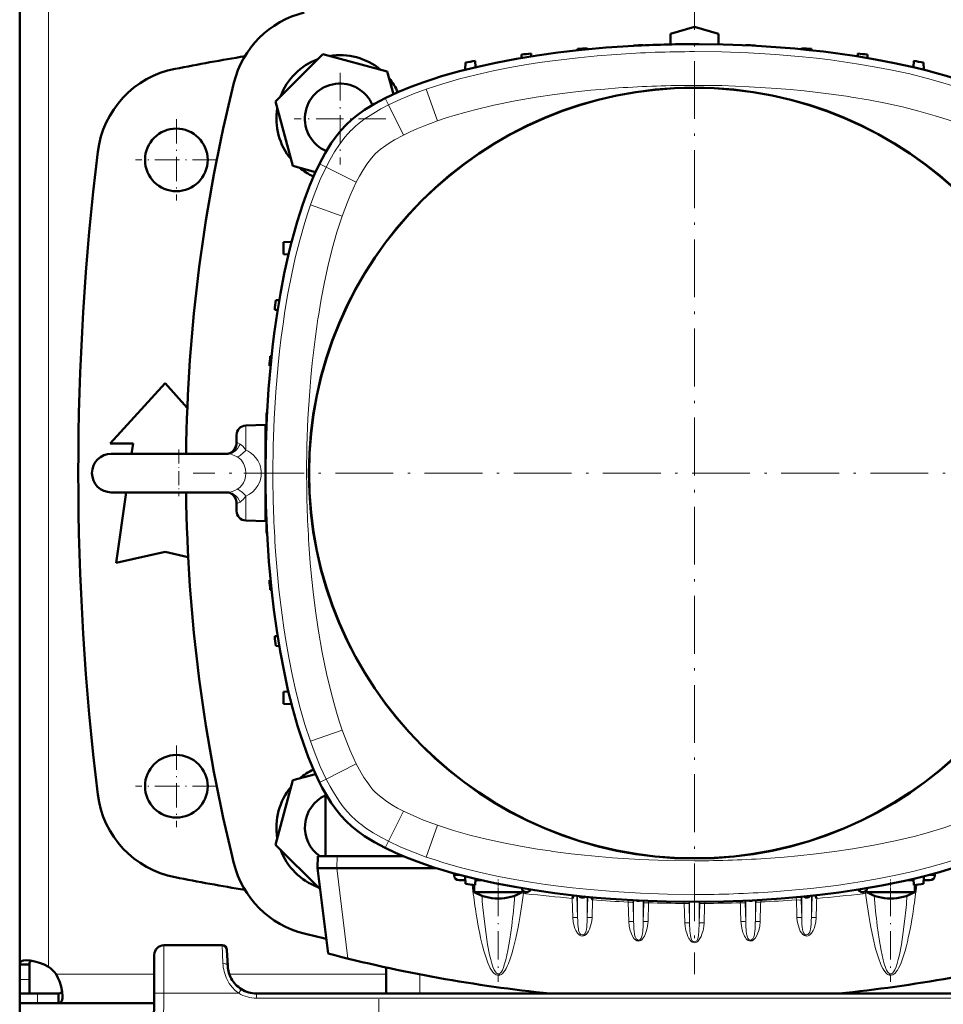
# Model space of a CAD drawing. Extents: x -1358 to 1757, y -1506 to 612.
# Tile 4 of 86: x -163 to 28, y -1270 to -1065. Entities that reach past the tile are written whole.
import ezdxf

# ---------------------------------------------------------------- set-up
doc = ezdxf.new("R2010")
doc.units = 0
doc.linetypes.add('DASHDOT', pattern=[18.5, 12, -3, 0.5, -3])

msp = doc.modelspace()

# ---------------------------------------------------------------- linework, layer by layer
at = {"color": 7, "linetype": 'DASHDOT', "lineweight": 18}
for p, q in [((-23.22, -1055.43), (-23.22, -1263.43)), ((80.78, -1159.43), (-127.22, -1159.43))]:
    msp.add_line(p, q, dxfattribs=at)
at = {"color": 7, "lineweight": 50}
for p, q in [((-163.21, -1057.46), (-163.21, -1159.43)), ((-28.21, -1068.26), (-23.21, -1066.82)), ((-28.21, -1070.48), (-28.21, -1068.26)), ((-23.21, -1066.82), (-18.21, -1068.26)), ((-18.21, -1068.26), (-18.21, -1070.48)), ((-35.84, -1070.69), (-35.84, -1070.76)), ((-33.84, -1070.61), (-33.84, -1070.66)), ((-12.59, -1070.61), (-12.59, -1070.66)), ((-10.59, -1070.69), (-10.59, -1070.76)), ((-100.33, -1072.5), (-110.13, -1082.3)), ((-86.95, -1076.09), (-100.33, -1072.5)), ((-59.09, -1072.58), (-59.12, -1073.28)), ((-57.09, -1072.34), (-57.07, -1072.95)), ((-47.47, -1071.41), (-47.48, -1071.69)), ((-45.47, -1071.25), (-45.46, -1071.48)), ((-0.97, -1071.25), (-0.98, -1071.48)), ((1.03, -1071.41), (1.04, -1071.69)), ((10.64, -1072.95), (10.66, -1072.34)), ((12.68, -1073.28), (12.66, -1072.58)), ((-70.72, -1074.21), (-70.77, -1075.73)), ((-68.72, -1073.9), (-68.67, -1075.21)), ((22.28, -1073.9), (22.24, -1075.21)), ((24.34, -1075.73), (24.28, -1074.21)), ((-85.68, -1080.81), (-86.95, -1076.09)), ((-110.13, -1082.3), (-106.55, -1095.68)), ((-106.55, -1095.68), (-101.83, -1096.95)), ((-106.81, -1111.44), (-108.47, -1111.52)), ((-108.47, -1114.02), (-108.47, -1111.52)), ((-107.46, -1114.08), (-108.47, -1114.02)), ((-109.36, -1123.53), (-110.06, -1123.55)), ((-109.7, -1125.57), (-110.3, -1125.55)), ((-111.24, -1135.18), (-110.96, -1135.17)), ((-111.16, -1137.18), (-111.39, -1137.18)), ((-144.43, -1153.3), (-133.06, -1140.8)), ((-133.06, -1140.8), (-128.44, -1145.88)), ((-111.88, -1146.8), (-111.95, -1146.8)), ((-116.29, -1149.57), (-112.22, -1149.43)), ((-112.22, -1149.43), (-112.22, -1159.34)), ((-111.98, -1148.8), (-112.03, -1148.8)), ((-118.22, -1151.57), (-118.22, -1152.24)), ((-118.22, -1152.24), (-118.22, -1153.02)), ((-139.68, -1153.3), (-144.43, -1153.3)), ((-139.98, -1155.43), (-139.68, -1153.3)), ((-112.22, -1153.43), (-112.14, -1153.42)), ((-144.22, -1155.43), (-123.51, -1155.43)), ((-136.93, -1155.43), (-144.22, -1155.43)), ((-120.03, -1155.43), (-136.93, -1155.43)), ((-123.51, -1155.43), (-120.03, -1155.43)), ((-163.21, -1261.4), (-163.21, -1159.43)), ((-112.22, -1159.51), (-112.22, -1169.43)), ((-144.22, -1163.43), (-123.51, -1163.43)), ((-143.18, -1178.05), (-141.12, -1163.43)), ((-123.51, -1163.43), (-120.03, -1163.43)), ((-118.22, -1165.83), (-118.22, -1167.29)), ((-112.22, -1165.43), (-112.14, -1165.43)), ((-112.22, -1169.43), (-116.29, -1169.28)), ((-111.98, -1170.05), (-112.03, -1170.05)), ((-111.88, -1172.05), (-111.95, -1172.05)), ((-133.06, -1175.8), (-143.18, -1178.05)), ((-128.26, -1176.87), (-133.06, -1175.8)), ((-111.16, -1181.67), (-111.39, -1181.68)), ((-110.96, -1183.69), (-111.24, -1183.68)), ((-109.7, -1193.28), (-110.3, -1193.3)), ((-109.36, -1195.33), (-110.06, -1195.3)), ((-107.46, -1204.77), (-108.47, -1204.83)), ((-108.47, -1207.33), (-108.47, -1204.83)), ((-106.81, -1207.41), (-108.47, -1207.33)), ((-101.83, -1221.9), (-106.55, -1223.17)), ((-106.55, -1223.17), (-110.13, -1236.55)), ((-99.78, -1238.93), (-99.78, -1225.89)), ((-110.13, -1236.55), (-100.88, -1245.8)), ((-101.35, -1238.93), (-101.42, -1241.43)), ((-99.78, -1238.93), (-101.35, -1238.93)), ((-98.14, -1238.93), (-99.78, -1238.93)), ((-97.35, -1238.93), (-98.14, -1238.93)), ((-97.35, -1238.93), (-83.66, -1238.93)), ((-99.24, -1259.13), (-101.42, -1241.43)), ((-101.42, -1241.43), (-97.45, -1241.43)), ((-97.42, -1241.43), (-97.45, -1241.43)), ((-97.42, -1241.43), (-76.77, -1241.43)), ((-73.08, -1242.51), (-73.1, -1242.95)), ((-72.02, -1243.93), (-70.74, -1243.93)), ((-70.77, -1243.13), (-70.72, -1244.64)), ((-68.72, -1244.96), (-68.67, -1243.64)), ((-68.68, -1243.93), (-68.53, -1243.93)), ((-68.53, -1243.93), (-68.31, -1243.93)), ((-68.31, -1243.93), (-68.25, -1243.93)), ((-67.45, -1243.93), (-68.25, -1243.93)), ((21.81, -1243.93), (21.01, -1243.93)), ((22.09, -1243.93), (21.81, -1243.93)), ((22.09, -1243.93), (22.25, -1243.93)), ((22.28, -1244.96), (22.24, -1243.64)), ((24.28, -1244.64), (24.34, -1243.13)), ((24.31, -1243.93), (25.58, -1243.93)), ((26.65, -1242.51), (26.67, -1242.95)), ((-68.92, -1246.39), (-68.92, -1244.92)), ((-68.31, -1246.39), (-68.92, -1246.39)), ((-61.52, -1246.39), (-68.31, -1246.39)), ((-58.92, -1246.39), (-61.52, -1246.39)), ((-58.92, -1246.39), (-58.92, -1245.93)), ((12.48, -1246.39), (12.48, -1245.93)), ((13.09, -1246.39), (12.48, -1246.39)), ((13.09, -1246.39), (19.88, -1246.39)), ((19.88, -1246.39), (22.48, -1246.39)), ((22.48, -1246.39), (22.48, -1244.92)), ((-48.23, -1247.08), (-48.58, -1247.69)), ((-44.67, -1247.45), (-44.36, -1248.02)), ((1.8, -1247.08), (2.15, -1247.69)), ((-121.23, -1257.43), (-133.29, -1257.43)), ((-120.05, -1261.74), (-120.23, -1258.37)), ((-135.29, -1259.42), (-135.33, -1267.37)), ((-163.21, -1261.4), (-161.21, -1261.4)), ((-163.21, -1264.56), (-163.21, -1261.4)), ((-161.21, -1264.56), (-161.21, -1261.4)), ((-120.05, -1261.83), (-120.05, -1261.74)), ((-87.21, -1262.02), (-87.21, -1267.43)), ((-163.21, -1267.43), (-163.21, -1264.56)), ((-161.21, -1267.43), (-161.21, -1264.56)), ((-163.21, -1267.43), (-161.21, -1267.43)), ((-163.21, -1269.43), (-163.21, -1267.43)), ((-159.51, -1267.43), (-163.21, -1267.43)), ((-155.18, -1267.43), (-159.51, -1267.43)), ((-155.18, -1269.43), (-155.18, -1267.43)), ((-135.71, -1339.43), (-135.33, -1267.37)), ((67.64, -1267.43), (-114.06, -1267.43)), ((-101.22, -1267.43), (-101.21, -1267.43)), ((-99.21, -1267.43), (-98.21, -1267.43)), ((-99.21, -1267.43), (-98.21, -1267.43)), ((-98.21, -1267.43), (40.79, -1267.43)), ((-163.21, -1269.43), (-163.21, -1273.43)), ((-159.51, -1269.43), (-163.21, -1269.43)), ((-155.18, -1269.43), (-159.51, -1269.43)), ((-135.34, -1269.43), (-155.18, -1269.43))]:
    msp.add_line(p, q, dxfattribs=at)
at = {"color": 7, "lineweight": 18}
for p, q in [((-157.21, -1056.96), (-157.21, -1159.43)), ((-76.55, -1086.35), (-78.85, -1079.74)), ((-86.72, -1083.02), (-87.41, -1081.64)), ((-83.58, -1089.28), (-86.72, -1083.02)), ((-94.45, -1088.3), (-94.4, -1088.25)), ((-89.46, -1093.21), (-89.45, -1093.2)), ((-101, -1095.24), (-99.63, -1095.93)), ((-93.37, -1099.06), (-99.63, -1095.93)), ((-96.29, -1106.09), (-102.9, -1103.79)), ((-116.29, -1149.57), (-116.29, -1150.41)), ((-116.29, -1150.41), (-116.29, -1154.66)), ((-120.03, -1155.43), (-120.05, -1155.43)), ((-157.21, -1261.89), (-157.21, -1159.43)), ((-116.29, -1164.2), (-116.29, -1169.28)), ((-96.29, -1212.76), (-102.9, -1215.06)), ((-93.37, -1219.79), (-99.63, -1222.92)), ((-101, -1223.62), (-99.63, -1222.92)), ((-89.43, -1225.67), (-89.45, -1225.66)), ((-83.58, -1229.58), (-86.72, -1235.83)), ((-94.34, -1230.66), (-94.4, -1230.6)), ((-76.55, -1232.5), (-78.85, -1239.11)), ((-86.72, -1235.84), (-87.41, -1237.21)), ((-97.35, -1238.93), (-97.42, -1241.43)), ((-95.15, -1260.18), (-97.45, -1241.43)), ((-73.1, -1242.95), (-71.45, -1242.95)), ((25.01, -1242.95), (26.67, -1242.95)), ((-58.61, -1246.23), (-58.71, -1246.63)), ((-58.16, -1246.38), (-58.2, -1246.72)), ((11.72, -1246.38), (11.76, -1246.72)), ((12.18, -1246.23), (12.27, -1246.63)), ((-48.58, -1247.69), (-48.46, -1251.64)), ((-47.6, -1247.15), (-47.47, -1251.73)), ((-47.47, -1247.17), (-47.47, -1251.73)), ((-45.47, -1247.37), (-45.47, -1251.73)), ((-45.47, -1251.73), (-45.34, -1247.38)), ((-44.47, -1251.64), (-44.36, -1248.02)), ((-36.96, -1248.03), (-36.96, -1248.45)), ((-36.96, -1248.45), (-36.84, -1252.47)), ((-35.97, -1248.08), (-35.96, -1248.53)), ((-35.84, -1248.09), (-35.84, -1252.56)), ((-33.84, -1248.19), (-33.84, -1252.56)), ((-33.73, -1248.7), (-33.72, -1248.2)), ((-32.73, -1248.61), (-32.72, -1248.24)), ((-25.34, -1248.42), (-25.33, -1248.75)), ((-24.34, -1248.42), (-24.33, -1248.84)), ((-24.22, -1248.42), (-24.22, -1252.84)), ((-22.22, -1248.42), (-22.22, -1252.84)), ((-22.09, -1248.42), (-22.1, -1248.84)), ((-21.1, -1248.42), (-21.1, -1248.75)), ((-13.7, -1248.61), (-13.71, -1248.24)), ((-12.7, -1248.7), (-12.72, -1248.2)), ((-12.59, -1248.19), (-12.59, -1252.56)), ((-10.59, -1248.09), (-10.59, -1252.56)), ((-10.47, -1248.08), (-10.48, -1248.53)), ((-9.48, -1248.03), (-9.48, -1248.45)), ((-2.07, -1248.02), (-2.09, -1247.48)), ((-0.97, -1251.73), (-1.07, -1248.1)), ((-0.97, -1247.37), (-0.97, -1251.73)), ((1.17, -1247.15), (1.03, -1251.73)), ((1.03, -1247.17), (1.03, -1251.73)), ((-35.96, -1248.53), (-35.84, -1252.56)), ((-33.84, -1252.56), (-33.73, -1248.7)), ((-32.85, -1252.47), (-32.73, -1248.61)), ((-25.33, -1248.75), (-25.21, -1252.75)), ((-24.33, -1248.84), (-24.22, -1252.84)), ((-22.1, -1248.84), (-22.22, -1252.84)), ((-12.59, -1252.56), (-12.7, -1248.7)), ((-10.48, -1248.53), (-10.59, -1252.56)), ((-133.29, -1257.43), (-133.33, -1267.37)), ((-121.23, -1257.43), (-121.05, -1261.17)), ((-163.21, -1264.56), (-161.21, -1264.56)), ((-135.31, -1263.43), (-155.67, -1263.43)), ((-87.21, -1263.43), (-119.72, -1263.43)), ((-80.21, -1263.46), (-80.21, -1267.43)), ((-117.37, -1266.78), (-117.74, -1267.37)), ((-117.22, -1266.53), (-117.37, -1266.78)), ((-159.51, -1269.43), (-159.51, -1267.43)), ((-133.33, -1267.37), (-133.71, -1339.43)), ((-117.74, -1267.37), (-133.33, -1267.37)), ((-114.06, -1268.42), (-114.06, -1267.43)), ((-114.06, -1267.43), (-114.06, -1267.43)), ((67.64, -1268.42), (-114.06, -1268.42))]:
    msp.add_line(p, q, dxfattribs=at)
at = {"color": 7, "linetype": 'DASHDOT', "lineweight": 18, "ltscale": 0.4745}
for p, q in [((-96.75, -1076.4), (-96.75, -1095.38)), ((-87.26, -1085.89), (-106.24, -1085.89))]:
    msp.add_line(p, q, dxfattribs=at)
at = {"color": 7, "linetype": 'DASHDOT', "lineweight": 18, "ltscale": 0.422498}
for p, q in [((-130.71, -1085.98), (-130.71, -1102.88)), ((-130.71, -1215.98), (-130.71, -1232.88))]:
    msp.add_line(p, q, dxfattribs=at)
at = {"color": 7, "linetype": 'DASHDOT', "lineweight": 18, "ltscale": 0.4225}
for p, q in [((-122.26, -1094.43), (-139.16, -1094.43)), ((-122.26, -1224.43), (-139.16, -1224.43))]:
    msp.add_line(p, q, dxfattribs=at)
at = {"color": 7, "linetype": 'DASHDOT', "lineweight": 18, "ltscale": 0.242285}
msp.add_line((-130.22, -1154.54), (-130.22, -1164.23), dxfattribs=at)
at = {"color": 7, "linetype": 'DASHDOT', "lineweight": 18, "ltscale": 0.124351}
msp.add_line((-116.7, -1159.43), (-111.73, -1159.43), dxfattribs=at)
at = {"color": 7, "linetype": 'DASHDOT', "lineweight": 18, "ltscale": 0.073828}
msp.add_line((-63.92, -1246.63), (-63.92, -1243.68), dxfattribs=at)
at = {"color": 7, "linetype": 'DASHDOT', "lineweight": 18, "ltscale": 0.073831}
msp.add_line((17.48, -1246.63), (17.48, -1243.68), dxfattribs=at)
at = {"color": 7, "linetype": 'DASHDOT', "lineweight": 18, "ltscale": 0.487851}
msp.add_line((-63.92, -1245.5), (-63.92, -1265.01), dxfattribs=at)
at = {"color": 7, "linetype": 'DASHDOT', "lineweight": 18, "ltscale": 0.487872}
msp.add_line((17.48, -1245.5), (17.48, -1265.01), dxfattribs=at)
at = {"color": 7, "linetype": 'DASHDOT', "lineweight": 18, "ltscale": 0.292499}
msp.add_line((-88.71, -1268.58), (-88.71, -1280.28), dxfattribs=at)
at = {"color": 7, "lineweight": 50}
for points in [[(-23.22, -1070.43), (-17.26, -1070.5), (-11.3, -1070.72), (-5.35, -1071.1), (-2.38, -1071.35), (0.58, -1071.64), (3.55, -1071.97), (6.5, -1072.34), (10.44, -1072.92), (14.36, -1073.58), (18.26, -1074.33), (22.53, -1075.28), (24.76, -1075.84), (26.98, -1076.43), (28.98, -1077.01), (30.97, -1077.63), (33.99, -1078.67), (36.98, -1079.82), (38.99, -1080.69), (40.97, -1081.64)], [(-79.36, -1078.29), (-77.52, -1077.67), (-75.67, -1077.08), (-71.94, -1076.03), (-68.19, -1075.09), (-64.4, -1074.27), (-60.15, -1073.46), (-55.88, -1072.76), (-51.59, -1072.16), (-47.29, -1071.66), (-44.42, -1071.38), (-41.55, -1071.13), (-35.79, -1070.76)], [(-87.41, -1081.64), (-84.77, -1080.4), (-82.09, -1079.29), (-79.36, -1078.29)], [(-95.49, -1087.16), (-94.27, -1086.04), (-92.99, -1085.02), (-91.65, -1084.08), (-90.64, -1083.43), (-89.61, -1082.82), (-87.41, -1081.64)], [(-101, -1095.24), (-99.82, -1093.03), (-99.21, -1092), (-98.56, -1090.99), (-97.62, -1089.65), (-96.6, -1088.37), (-95.49, -1087.16)], [(-108.32, -1117.99), (-107.38, -1113.73), (-106.83, -1111.51), (-106.23, -1109.29), (-105.66, -1107.3), (-105.05, -1105.33), (-104.47, -1103.61), (-103.86, -1101.9), (-102.99, -1099.65), (-102.04, -1097.43), (-101, -1095.24)], [(-112.22, -1159.43), (-112.15, -1153.62), (-111.94, -1147.81), (-111.58, -1142.01), (-111.34, -1139.07), (-111.06, -1136.14), (-110.75, -1133.29), (-110.4, -1130.46), (-109.81, -1126.28), (-109.12, -1122.13), (-108.32, -1117.99)], [(-120.03, -1155.43), (-119.85, -1155.4), (-119.45, -1155.25), (-119.01, -1154.93), (-118.66, -1154.52), (-118.4, -1154.03), (-118.25, -1153.47), (-118.22, -1153.02)], [(-120.03, -1155.43), (-119.84, -1155.4), (-119.44, -1155.25), (-119.04, -1154.96), (-118.69, -1154.56), (-118.42, -1154.06), (-118.26, -1153.5), (-118.24, -1153.35)], [(-120.03, -1163.43), (-119.85, -1163.45), (-119.45, -1163.6), (-119.01, -1163.92), (-118.66, -1164.33), (-118.4, -1164.82), (-118.25, -1165.38), (-118.22, -1165.83)], [(-104.36, -1215.57), (-104.98, -1213.73), (-105.56, -1211.88), (-106.62, -1208.15), (-107.55, -1204.39), (-108.37, -1200.61), (-109.18, -1196.36), (-109.89, -1192.08), (-110.48, -1187.8), (-110.98, -1183.5), (-111.27, -1180.63), (-111.51, -1177.76), (-111.89, -1172)], [(-101, -1223.62), (-102.24, -1220.98), (-103.35, -1218.29), (-104.36, -1215.57)], [(-95.49, -1231.69), (-96.6, -1230.48), (-97.62, -1229.2), (-98.56, -1227.86), (-99.21, -1226.85), (-100.43, -1224.73), (-101, -1223.62)], [(-87.41, -1237.21), (-89.61, -1236.03), (-90.64, -1235.42), (-91.65, -1234.77), (-92.99, -1233.83), (-94.27, -1232.81), (-95.49, -1231.69)], [(-64.66, -1244.53), (-68.91, -1243.59), (-71.14, -1243.04), (-73.36, -1242.44), (-75.34, -1241.87), (-77.31, -1241.25), (-79.03, -1240.68), (-80.74, -1240.07), (-82.99, -1239.2), (-85.21, -1238.25), (-87.41, -1237.21)], [(40.97, -1237.21), (38.6, -1238.33), (36.19, -1239.35), (33.75, -1240.28), (30.7, -1241.31), (27.61, -1242.24), (24.51, -1243.08), (22.31, -1243.62), (20.11, -1244.13), (15.68, -1245.03), (11.22, -1245.81), (6.76, -1246.47), (2.78, -1246.97), (-1.21, -1247.39), (-5.2, -1247.74), (-8.2, -1247.95), (-11.2, -1248.12), (-17.21, -1248.35), (-23.22, -1248.43)], [(-23.22, -1248.43), (-29.03, -1248.36), (-34.83, -1248.15), (-40.63, -1247.79), (-43.57, -1247.55), (-46.51, -1247.27), (-49.35, -1246.96), (-52.19, -1246.61), (-56.36, -1246.01), (-60.51, -1245.33), (-64.66, -1244.53)], [(-161.79, -1260.55), (-162.44, -1260.61), (-162.7, -1260.68), (-162.9, -1260.79), (-163.06, -1260.93), (-163.16, -1261.1), (-163.21, -1261.4)], [(-157.21, -1261.89), (-158.16, -1261.41), (-159.13, -1261.04), (-160.1, -1260.77), (-161.02, -1260.6), (-161.79, -1260.55)], [(-160.77, -1260.64), (-161.02, -1260.8), (-161.16, -1261.06), (-161.21, -1261.4)], [(-154.33, -1268), (-154.41, -1267.06), (-154.63, -1266), (-154.98, -1264.9), (-155.3, -1264.15), (-155.67, -1263.43)], [(-155.18, -1267.43), (-154.84, -1267.38), (-154.59, -1267.24), (-154.42, -1266.99)], [(-155.18, -1269.43), (-154.99, -1269.41), (-154.83, -1269.35), (-154.69, -1269.26), (-154.57, -1269.12), (-154.48, -1268.94), (-154.41, -1268.73), (-154.35, -1268.39), (-154.33, -1268)]]:
    msp.add_lwpolyline(points, dxfattribs=at)
at = {"color": 7, "lineweight": 18}
for points in [[(-78.85, -1079.74), (-75.43, -1078.63), (-71.98, -1077.64), (-68.51, -1076.76), (-65.01, -1075.97), (-61.51, -1075.27), (-57.98, -1074.66), (-55.34, -1074.24), (-52.69, -1073.87), (-47.38, -1073.23), (-43.43, -1072.84), (-39.47, -1072.53)], [(-23.22, -1071.97), (-17.6, -1072.03), (-11.99, -1072.23), (-6.38, -1072.57), (-0.78, -1073.05), (2.11, -1073.35), (4.99, -1073.7), (7.69, -1074.06), (10.38, -1074.47), (14.08, -1075.09), (17.77, -1075.8), (21.45, -1076.61), (25.13, -1077.53), (28.79, -1078.56), (30.61, -1079.13), (32.42, -1079.74)], [(-86.72, -1083.02), (-84.13, -1081.8), (-81.51, -1080.72), (-78.85, -1079.74)], [(-76.55, -1086.35), (-74.71, -1085.73), (-72.86, -1085.16), (-70.83, -1084.57), (-68.78, -1084.03), (-64.84, -1083.09), (-60.45, -1082.2), (-56.04, -1081.43), (-52.27, -1080.87), (-48.48, -1080.39), (-44.69, -1079.98), (-41.83, -1079.73), (-38.98, -1079.51)], [(-23.22, -1078.97), (-17.54, -1079.03), (-11.86, -1079.24), (-6.19, -1079.6), (-3.31, -1079.83), (-0.43, -1080.11), (2.34, -1080.42), (5.11, -1080.77)], [(9.36, -1081.39), (12.89, -1081.99), (16.41, -1082.67), (19.91, -1083.44), (23.35, -1084.29), (26.75, -1085.26), (30.12, -1086.35)], [(-94.4, -1088.25), (-93.46, -1087.37), (-92.47, -1086.56), (-91.51, -1085.85), (-90.53, -1085.19), (-89.42, -1084.5), (-88.29, -1083.85), (-86.72, -1083.02)], [(-83.58, -1089.28), (-82.21, -1088.61), (-80.82, -1088), (-79.42, -1087.42), (-76.55, -1086.35)], [(-99.63, -1095.93), (-98.79, -1094.34), (-97.88, -1092.78), (-96.88, -1091.26), (-96.32, -1090.49), (-95.73, -1089.74), (-95.11, -1089.01), (-94.45, -1088.3)], [(-87.26, -1091.42), (-86.37, -1090.83), (-85.46, -1090.28), (-83.58, -1089.28)], [(-89.45, -1093.2), (-88.94, -1092.72), (-88.41, -1092.27), (-87.26, -1091.42)], [(-93.37, -1099.06), (-92.73, -1097.84), (-92.04, -1096.65), (-91.18, -1095.32), (-90.72, -1094.68), (-90.23, -1094.06), (-89.46, -1093.21)], [(-102.9, -1103.79), (-101.92, -1101.13), (-100.84, -1098.51), (-99.63, -1095.93)], [(-96.29, -1106.09), (-95.23, -1103.23), (-94.65, -1101.82), (-94.03, -1100.42), (-93.37, -1099.06)], [(-110.68, -1159.43), (-110.61, -1153.81), (-110.41, -1148.2), (-110.07, -1142.59), (-109.6, -1136.99), (-109.29, -1134.1), (-108.94, -1131.22), (-108.58, -1128.52), (-108.18, -1125.83), (-107.55, -1122.13), (-106.84, -1118.44), (-106.04, -1114.76), (-105.12, -1111.08), (-104.08, -1107.42), (-103.51, -1105.6), (-102.9, -1103.79)], [(-101.25, -1126.85), (-100.66, -1123.32), (-99.98, -1119.8), (-99.21, -1116.29), (-98.35, -1112.86), (-97.39, -1109.46), (-96.29, -1106.09)], [(-103.68, -1159.43), (-103.61, -1153.75), (-103.4, -1148.07), (-103.05, -1142.4), (-102.81, -1139.52), (-102.53, -1136.64), (-102.22, -1133.87), (-101.87, -1131.1)], [(-120.03, -1155.43), (-119.61, -1155.39), (-119.21, -1155.27), (-118.83, -1155.08), (-118.38, -1154.73), (-117.98, -1154.28), (-117.66, -1153.77), (-117.49, -1153.4)], [(-117.49, -1153.4), (-117.95, -1153.18), (-118.14, -1153.12), (-118.19, -1153.1), (-118.21, -1153.06), (-118.22, -1153.02)], [(-117.49, -1153.4), (-116.94, -1153.86), (-116.42, -1154.47), (-116.29, -1154.65)], [(-120.03, -1155.43), (-119.72, -1155.45), (-119.39, -1155.52), (-118.72, -1155.75), (-118.07, -1156.07)], [(-116.31, -1159.43), (-116.38, -1158.59), (-116.48, -1158.17), (-116.61, -1157.77), (-116.77, -1157.41), (-116.97, -1157.08), (-117.28, -1156.69), (-117.65, -1156.35), (-118.07, -1156.07)], [(-113.81, -1156.8), (-114.26, -1156.18), (-114.8, -1155.62), (-115.41, -1155.15), (-115.84, -1154.89), (-116.29, -1154.66)], [(-118.07, -1162.78), (-117.55, -1162.42), (-117.11, -1161.97), (-116.77, -1161.43), (-116.51, -1160.8), (-116.36, -1160.12), (-116.31, -1159.43)], [(-116.29, -1164.2), (-115.54, -1163.79), (-114.86, -1163.29), (-114.27, -1162.69), (-113.79, -1162.01), (-113.42, -1161.26), (-113.19, -1160.47)], [(-118.07, -1162.78), (-118.59, -1163.05), (-119.12, -1163.26), (-119.59, -1163.38), (-120.03, -1163.43)], [(-120.03, -1163.43), (-119.72, -1163.45), (-119.41, -1163.52), (-119.12, -1163.63), (-118.83, -1163.78), (-118.38, -1164.13), (-117.98, -1164.57), (-117.66, -1165.08), (-117.49, -1165.45)], [(-116.29, -1164.2), (-116.57, -1164.58), (-116.87, -1164.92), (-117.18, -1165.21), (-117.49, -1165.45)], [(-117.49, -1165.45), (-117.95, -1165.67), (-118.16, -1165.73), (-118.22, -1165.83)], [(-102.9, -1215.06), (-104.02, -1211.64), (-105.01, -1208.19), (-105.89, -1204.72), (-106.67, -1201.22), (-107.37, -1197.71), (-107.99, -1194.19), (-108.4, -1191.55), (-108.78, -1188.9), (-109.42, -1183.59), (-109.8, -1179.64), (-110.12, -1175.68)], [(-96.29, -1212.76), (-96.91, -1210.92), (-97.49, -1209.07), (-98.07, -1207.04), (-98.62, -1204.99), (-99.55, -1201.05), (-100.45, -1196.66), (-101.22, -1192.25), (-101.78, -1188.48), (-102.26, -1184.69), (-102.66, -1180.89), (-102.92, -1178.04), (-103.13, -1175.19)], [(-93.37, -1219.79), (-94.03, -1218.42), (-94.65, -1217.03), (-95.23, -1215.63), (-96.29, -1212.76)], [(-99.63, -1222.92), (-100.84, -1220.34), (-101.92, -1217.72), (-102.9, -1215.06)], [(-91.22, -1223.47), (-91.81, -1222.58), (-92.36, -1221.67), (-93.37, -1219.79)], [(-94.4, -1230.6), (-95.27, -1229.66), (-96.08, -1228.68), (-96.79, -1227.72), (-97.45, -1226.74), (-98.14, -1225.63), (-98.79, -1224.5), (-99.63, -1222.92)], [(-89.45, -1225.66), (-89.92, -1225.15), (-90.37, -1224.62), (-91.22, -1223.47)], [(-83.58, -1229.58), (-84.8, -1228.94), (-86, -1228.25), (-87.32, -1227.39), (-87.96, -1226.93), (-88.58, -1226.44), (-89.43, -1225.67)], [(-76.55, -1232.5), (-79.42, -1231.44), (-80.83, -1230.86), (-82.22, -1230.24), (-83.58, -1229.58)], [(-86.72, -1235.83), (-88.31, -1234.99), (-89.86, -1234.08), (-91.39, -1233.09), (-92.15, -1232.53), (-92.91, -1231.94), (-93.64, -1231.32), (-94.34, -1230.66)], [(-55.79, -1237.46), (-59.33, -1236.86), (-62.85, -1236.18), (-66.35, -1235.42), (-69.79, -1234.56), (-73.19, -1233.6), (-76.55, -1232.5)], [(30.12, -1232.5), (28.28, -1233.12), (26.43, -1233.7), (24.39, -1234.28), (22.35, -1234.82), (18.4, -1235.76), (14.02, -1236.66), (9.61, -1237.43), (5.83, -1237.99), (2.05, -1238.47), (-1.75, -1238.87), (-4.6, -1239.13), (-7.46, -1239.34)], [(-78.85, -1239.11), (-81.51, -1238.13), (-84.13, -1237.05), (-86.72, -1235.83)], [(-23.22, -1239.89), (-28.9, -1239.82), (-34.57, -1239.61), (-40.24, -1239.26), (-43.13, -1239.02), (-46, -1238.74), (-48.78, -1238.43), (-51.54, -1238.08)], [(-23.22, -1246.88), (-28.83, -1246.82), (-34.44, -1246.62), (-40.05, -1246.28), (-45.65, -1245.8), (-48.54, -1245.5), (-51.42, -1245.15), (-54.12, -1244.79), (-56.82, -1244.38), (-60.52, -1243.76), (-64.21, -1243.05), (-67.88, -1242.24), (-71.57, -1241.33), (-75.22, -1240.29), (-77.04, -1239.72), (-78.85, -1239.11)], [(32.42, -1239.11), (29, -1240.22), (25.55, -1241.21), (22.07, -1242.1), (18.58, -1242.88), (15.07, -1243.58), (11.55, -1244.2), (8.9, -1244.61), (6.26, -1244.99), (0.95, -1245.63), (-3.01, -1246.01), (-6.97, -1246.32)], [(-35.96, -1248.53), (-35.96, -1248.53), (-35.98, -1248.52), (-36.08, -1248.48), (-36.23, -1248.46), (-36.96, -1248.45)], [(-10.48, -1248.53), (-10.47, -1248.53), (-10.46, -1248.52), (-10.36, -1248.48), (-10.2, -1248.46), (-9.48, -1248.45)], [(-1.07, -1248.1), (-1.08, -1248.1), (-1.09, -1248.08), (-1.19, -1248.05), (-1.39, -1248.03), (-2.07, -1248.02)], [(-67.11, -1249.59), (-66.81, -1252.49), (-66.46, -1255.18), (-66.14, -1257.25)], [(-33.73, -1248.7), (-33.73, -1248.69), (-33.71, -1248.68), (-33.61, -1248.65), (-33.42, -1248.62), (-32.73, -1248.61)], [(-24.33, -1248.84), (-24.34, -1248.83), (-24.35, -1248.82), (-24.46, -1248.79), (-24.66, -1248.76), (-25.33, -1248.75)], [(-22.1, -1248.84), (-22.1, -1248.83), (-22.08, -1248.82), (-21.97, -1248.79), (-21.77, -1248.76), (-21.1, -1248.75)], [(-12.7, -1248.7), (-12.71, -1248.69), (-12.72, -1248.68), (-12.82, -1248.65), (-13.02, -1248.62), (-13.7, -1248.61)], [(20.68, -1249.59), (20.37, -1252.49), (20.03, -1255.18), (19.71, -1257.25)], [(-47.47, -1251.73), (-47.47, -1251.73), (-47.48, -1251.72), (-47.55, -1251.69), (-47.69, -1251.67), (-48.07, -1251.64), (-48.46, -1251.64)], [(-48.46, -1251.64), (-48.37, -1252.57), (-48.16, -1253.47), (-48.01, -1253.91), (-47.83, -1254.33), (-47.51, -1254.88), (-47.3, -1255.12), (-47.07, -1255.32), (-46.77, -1255.47), (-46.44, -1255.53), (-46.24, -1255.5), (-46.04, -1255.43), (-45.7, -1255.19), (-45.41, -1254.85), (-45.17, -1254.47), (-44.99, -1254.07), (-44.69, -1253.18), (-44.54, -1252.42), (-44.47, -1251.64)], [(-45.47, -1251.73), (-45.46, -1251.73), (-45.45, -1251.72), (-45.38, -1251.69), (-45.24, -1251.67), (-44.86, -1251.64), (-44.47, -1251.64)], [(-36.84, -1252.47), (-36.74, -1253.44), (-36.53, -1254.37), (-36.38, -1254.83), (-36.2, -1255.27), (-35.89, -1255.85), (-35.7, -1256.1), (-35.47, -1256.32), (-35.2, -1256.48), (-34.93, -1256.55), (-34.64, -1256.53), (-34.38, -1256.43), (-34.16, -1256.27), (-33.97, -1256.07), (-33.78, -1255.82), (-33.62, -1255.54), (-33.43, -1255.16), (-33.28, -1254.77), (-33.02, -1253.85), (-32.87, -1252.9), (-32.85, -1252.47)], [(-35.84, -1252.56), (-35.85, -1252.55), (-35.88, -1252.53), (-36.08, -1252.49), (-36.72, -1252.47), (-36.84, -1252.47)], [(-34.75, -1256.35), (-34.57, -1256.28), (-34.41, -1256.14), (-34.28, -1255.97), (-34.19, -1255.77), (-34.05, -1255.34), (-34, -1255.05), (-33.93, -1254.47), (-33.86, -1253.29), (-33.84, -1252.56)], [(-33.84, -1252.56), (-33.84, -1252.55), (-33.83, -1252.54), (-33.76, -1252.52), (-33.62, -1252.5), (-33.24, -1252.47), (-32.85, -1252.47)], [(-12.59, -1252.56), (-12.6, -1252.55), (-12.63, -1252.53), (-12.83, -1252.49), (-13.47, -1252.47), (-13.59, -1252.47)], [(-9.6, -1252.47), (-9.69, -1253.44), (-9.9, -1254.37), (-10.05, -1254.83), (-10.23, -1255.27), (-10.55, -1255.85), (-10.74, -1256.1), (-10.96, -1256.32), (-11.23, -1256.48), (-11.51, -1256.55), (-11.8, -1256.53), (-12.05, -1256.43), (-12.28, -1256.27), (-12.47, -1256.07), (-12.66, -1255.82), (-12.82, -1255.54), (-13, -1255.16), (-13.16, -1254.77), (-13.42, -1253.85), (-13.56, -1252.9), (-13.59, -1252.47)], [(-11.68, -1256.35), (-11.87, -1256.28), (-12.02, -1256.14), (-12.15, -1255.97), (-12.25, -1255.77), (-12.38, -1255.34), (-12.44, -1255.05), (-12.5, -1254.47), (-12.57, -1253.29), (-12.59, -1252.56)], [(-10.59, -1252.56), (-10.59, -1252.55), (-10.58, -1252.54), (-10.51, -1252.52), (-10.37, -1252.5), (-9.99, -1252.47), (-9.6, -1252.47)], [(-0.97, -1251.73), (-0.97, -1251.73), (-0.98, -1251.72), (-1.05, -1251.69), (-1.19, -1251.67), (-1.57, -1251.64), (-1.96, -1251.64)], [(2.03, -1251.64), (1.94, -1252.57), (1.73, -1253.47), (1.58, -1253.91), (1.39, -1254.33), (1.07, -1254.88), (0.87, -1255.12), (0.63, -1255.32), (0.34, -1255.47), (0.01, -1255.53), (-0.2, -1255.5), (-0.39, -1255.43), (-0.73, -1255.19), (-1.03, -1254.85), (-1.26, -1254.47), (-1.45, -1254.07), (-1.74, -1253.18), (-1.9, -1252.42), (-1.96, -1251.64)], [(1.03, -1251.73), (1.04, -1251.72), (1.07, -1251.71), (1.18, -1251.68), (1.36, -1251.66), (2.03, -1251.64)], [(-63.59, -1263.61), (-63.35, -1263.49), (-63.14, -1263.34), (-62.93, -1263.13), (-62.74, -1262.91), (-62.51, -1262.57), (-62.3, -1262.23), (-62.05, -1261.74), (-61.82, -1261.24), (-61.44, -1260.22), (-61.1, -1259.2), (-60.81, -1258.16), (-60.26, -1255.93), (-59.81, -1253.68)], [(-63.33, -1262.98), (-63.08, -1262.57), (-62.84, -1262.01), (-62.6, -1261.31), (-62.36, -1260.48), (-61.92, -1258.51), (-61.51, -1256.14), (-61.14, -1253.4)], [(-47.37, -1253.61), (-47.3, -1254.1), (-47.25, -1254.35), (-47.13, -1254.72)], [(-45.86, -1254.83), (-45.71, -1254.43), (-45.64, -1254.15), (-45.56, -1253.58)], [(-35.75, -1254.5), (-35.69, -1255.02), (-35.64, -1255.29), (-35.54, -1255.68), (-35.4, -1255.98), (-35.3, -1256.11), (-35.14, -1256.26), (-34.94, -1256.35), (-34.75, -1256.35)], [(-24.22, -1252.84), (-24.22, -1252.83), (-24.23, -1252.82), (-24.3, -1252.8), (-24.44, -1252.77), (-24.82, -1252.75), (-25.21, -1252.75)], [(-25.21, -1252.75), (-25.14, -1253.56), (-24.99, -1254.36), (-24.76, -1255.13), (-24.58, -1255.59), (-24.36, -1256.03), (-24.07, -1256.44), (-23.89, -1256.63), (-23.68, -1256.78), (-23.46, -1256.88), (-23.22, -1256.92)], [(-24.22, -1252.84), (-24.15, -1254.48), (-24.07, -1255.34), (-23.98, -1255.79), (-23.83, -1256.23), (-23.67, -1256.48), (-23.46, -1256.66), (-23.22, -1256.73)], [(-21.22, -1252.75), (-21.29, -1253.56), (-21.44, -1254.36), (-21.67, -1255.13), (-21.85, -1255.59), (-22.08, -1256.03), (-22.37, -1256.44), (-22.55, -1256.63), (-22.75, -1256.78), (-22.98, -1256.88), (-23.22, -1256.92)], [(-22.22, -1252.84), (-22.28, -1254.48), (-22.37, -1255.34), (-22.45, -1255.79), (-22.6, -1256.23), (-22.76, -1256.48), (-22.98, -1256.66), (-23.22, -1256.73)], [(-22.22, -1252.84), (-22.21, -1252.83), (-22.2, -1252.82), (-22.13, -1252.8), (-21.99, -1252.77), (-21.61, -1252.75), (-21.22, -1252.75)], [(-10.68, -1254.5), (-10.74, -1255.02), (-10.79, -1255.29), (-10.9, -1255.68), (-11.04, -1255.98), (-11.13, -1256.11), (-11.3, -1256.26), (-11.49, -1256.35), (-11.68, -1256.35)], [(-0.58, -1254.83), (-0.73, -1254.43), (-0.79, -1254.15), (-0.87, -1253.58)], [(0.93, -1253.61), (0.87, -1254.1), (0.81, -1254.35), (0.7, -1254.72)], [(17.15, -1263.61), (16.92, -1263.49), (16.71, -1263.34), (16.5, -1263.13), (16.31, -1262.91), (16.07, -1262.57), (15.86, -1262.23), (15.61, -1261.74), (15.39, -1261.24), (15, -1260.22), (14.67, -1259.2), (14.37, -1258.16), (13.83, -1255.93), (13.37, -1253.68)], [(16.9, -1262.98), (16.65, -1262.57), (16.4, -1262.01), (16.16, -1261.31), (15.93, -1260.48), (15.49, -1258.51), (15.08, -1256.14), (14.7, -1253.4)], [(-47.13, -1254.72), (-46.98, -1254.99), (-46.77, -1255.2), (-46.56, -1255.29)], [(-46.56, -1255.29), (-46.39, -1255.29), (-46.24, -1255.23), (-46.06, -1255.1), (-45.86, -1254.83)], [(0.12, -1255.29), (-0.04, -1255.29), (-0.2, -1255.23), (-0.38, -1255.1), (-0.58, -1254.83)], [(0.7, -1254.72), (0.54, -1254.99), (0.33, -1255.2), (0.12, -1255.29)], [(-67.19, -1257.53), (-66.91, -1258.59), (-66.59, -1259.65), (-66.09, -1261.04), (-65.8, -1261.72), (-65.57, -1262.16), (-65.31, -1262.6), (-65.02, -1263.01), (-64.82, -1263.22), (-64.6, -1263.41), (-64.35, -1263.57), (-64.05, -1263.66), (-63.74, -1263.65), (-63.59, -1263.61)], [(-66.14, -1257.25), (-65.72, -1259.43), (-65.5, -1260.38), (-65.27, -1261.2), (-65.03, -1261.91), (-64.78, -1262.51), (-64.53, -1262.94), (-64.28, -1263.23), (-64.11, -1263.34), (-63.94, -1263.38), (-63.78, -1263.36)], [(20.76, -1257.53), (20.47, -1258.59), (20.16, -1259.65), (19.66, -1261.04), (19.36, -1261.72), (19.13, -1262.16), (18.88, -1262.6), (18.58, -1263.01), (18.39, -1263.22), (18.17, -1263.41), (17.91, -1263.57), (17.62, -1263.66), (17.3, -1263.65), (17.15, -1263.61)], [(19.71, -1257.25), (19.29, -1259.43), (19.07, -1260.38), (18.84, -1261.2), (18.6, -1261.91), (18.35, -1262.51), (18.09, -1262.94), (17.84, -1263.23), (17.67, -1263.34), (17.5, -1263.38), (17.34, -1263.36)], [(-120.2, -1264.5), (-119.73, -1265.33), (-119.15, -1266.09), (-118.49, -1266.78), (-117.74, -1267.37)], [(-63.78, -1263.36), (-63.55, -1263.23), (-63.33, -1262.98)], [(17.34, -1263.36), (17.12, -1263.23), (16.9, -1262.98)], [(-135.33, -1267.37), (-135.33, -1267.37), (-135.31, -1267.37), (-135.11, -1267.37), (-133.33, -1267.37)]]:
    msp.add_lwpolyline(points, dxfattribs=at)
at = {"color": 7, "lineweight": 50}
for centre, radius in [((-23.22, -1159.43), 80), ((-23.22, -1159.43), 79.95), ((-130.71, -1094.43), 6.5), ((-130.71, -1224.43), 6.5)]:
    msp.add_circle(centre, radius, dxfattribs=at)
for centre, radius, start, end in [((-99.37, -1083.27), 20, 103.9859, 166.0141), ((-23.22, -1370.43), 300, 92.0297, 92.4119), ((-23.25, -1307.78), 237.36, 89.9919, 93.0285), ((-23.22, -1370.43), 300, 89.809, 90.191), ((-23.22, -1370.43), 300, 87.5881, 87.9704), ((-96.75, -1085.89), 13.2, 50.38, 99.62), ((-23.22, -1370.43), 300, 96.4835, 96.8681), ((-23.22, -1370.43), 300, 94.2533, 94.6365), ((-23.22, -1370.43), 300, 85.3635, 85.7467), ((-23.22, -1370.43), 300, 83.1319, 83.5165), ((-23.21, -1630.68), 565.5, 99.4938, 100.9844), ((-96.75, -1085.89), 13.2, 110.38, 159.62), ((-23.22, -1370.43), 300, 98.7235, 99.1102), ((-23.22, -1370.43), 300, 80.8898, 81.2765), ((-127.15, -1095.17), 20, 100.9844, 173.0365), ((206.41, -1159.43), 335.12, 166.0141, 179.3161), ((-96.75, -1085.89), 7.3, 22.7777, 247.1988), ((-96.75, -1085.89), 13.2, 24.6062, 39.62), ((-96.75, -1085.89), 13.2, 170.38, 219.62), ((398.94, -1159.43), 550, 173.0365, 186.9635), ((-96.75, -1085.89), 13.2, 230.38, 245.375), ((187.78, -1159.43), 300, 173.1319, 173.5165), ((187.78, -1159.43), 300, 175.3635, 175.7467), ((187.78, -1159.43), 300, 177.5881, 177.9704), ((-116.22, -1151.57), 2, 92, 180), ((-144.22, -1159.43), 4, 90, 180), ((187.78, -1159.43), 300, 179.809, 179.9807), ((-144.22, -1159.43), 4, 180, 270), ((125.14, -1159.46), 237.36, 179.9919, 183.0285), ((187.78, -1159.43), 300, 180.0517, 180.191), ((206.41, -1159.43), 335.12, 180.6839, 193.9859), ((-116.22, -1167.29), 2, 180, 268), ((187.78, -1159.43), 300, 182.0297, 182.4119), ((187.78, -1159.43), 300, 184.2533, 184.6365), ((187.78, -1159.43), 300, 186.4835, 186.8681), ((-96.75, -1232.97), 13.2, 114.6249, 129.62), ((-96.75, -1232.97), 13.2, 140.38, 189.62), ((-127.15, -1223.68), 20, 186.9635, 259.0156), ((-96.75, -1232.97), 7.3, 114.5376, 234.7421), ((-96.75, -1232.97), 13.2, 200.38, 249.62), ((-99.37, -1235.58), 20, 193.9859, 256.0141), ((-23.21, -688.18), 565.5, 259.0156, 260.5061), ((-23.22, -948.43), 300, 260.8898, 261.2765), ((-63.92, -1237.73), 10, 240, 270), ((-63.92, -1237.73), 10, 270, 300), ((-58.08, -1245.39), 1, 191.0792, 330), ((11.64, -1245.39), 1, 210, 348.9032), ((17.48, -1237.73), 10, 240, 270), ((17.48, -1237.73), 10, 270, 300), ((-23.22, -948.43), 300, 278.7235, 279.1102), ((-46.47, -1246.52), 1, 222.104, 306.2012), ((-34.84, -1247.2), 1, 247.3345, 287.0339), ((-23.22, -948.43), 300, 269.9974, 270.0028), ((-11.59, -1247.2), 1, 252.9833, 292.6624), ((0.03, -1246.52), 1, 233.7818, 317.8806), ((-23.21, -929.81), 335.12, 256.0141, 256.8206), ((-133.29, -1259.43), 2, 90, 179.7), ((-121.23, -1258.43), 1, 3, 90), ((-23.22, -968.93), 300, 255.32, 264.2682), ((-23.22, -968.93), 300, 275.7319, 284.68), ((-161.33, -1267.55), 7, 36.0817, 53.9139), ((-114.06, -1261.43), 6, 183.748, 208.7472), ((-114.06, -1261.43), 6, 183.8433, 208.7473), ((-114.06, -1261.43), 6, 208.7491, 238.2522), ((-114.06, -1261.43), 6, 238.2564, 270)]:
    msp.add_arc(centre, radius, start, end, dxfattribs=at)
at = {"color": 7, "lineweight": 18}
for centre, radius, start, end in [((-23.3, -1305.85), 233.88, 89.9802, 93.9642), ((-23.33, -1305.12), 226.15, 89.9722, 93.9686), ((-18.75, -1259.74), 180.55, 81.0447, 82.4071), ((77.1, -1154.96), 180.55, 171.0447, 172.4071), ((-118.15, -1159.43), 5.07, 348.1443, 31.1892), ((123.2, -1159.51), 233.88, 179.9802, 183.9642), ((122.47, -1159.54), 226.15, 179.9722, 183.9686), ((-27.69, -1059.11), 180.55, 261.0447, 262.4071), ((-23.11, -1013.74), 226.15, 269.9722, 273.9686), ((90.76, -1225.92), 161.22, 186.7462, 188.5467), ((-23.14, -1013.01), 233.88, 269.9802, 273.9642), ((-137.2, -1225.92), 161.22, 351.4533, 353.2538), ((133.79, -1230.07), 201.85, 184.8456, 185.5494), ((-223.31, -1233.67), 163.37, 353.0644, 355.2758), ((-58.26, -1245.35), 1.35, 234.6002, 250.4746), ((-23.22, -948.06), 300.7, 263.3195, 265.1616), ((-23.22, -948.06), 300.7, 265.9673, 267.3812), ((40.35, -1246.87), 41.44, 180.7032, 181.6996), ((11.24, -1242.25), 4.5, 276.6805, 283.2935), ((11.82, -1245.35), 1.35, 289.5262, 305.3945), ((176.73, -1233.67), 163.22, 184.7279, 186.9413), ((-180.22, -1230.07), 201.85, 354.4506, 355.1544), ((-23.22, -948.06), 300.7, 268.1866, 269.5974), ((-26.29, -1251.57), 21.17, 180.4253, 185.5172), ((-67.25, -1251.54), 21.78, 354.6176, 359.5018), ((-9.88, -1252.33), 25.96, 180.4973, 184.7844), ((-36.56, -1252.33), 25.96, 355.2156, 359.5027), ((20.81, -1251.54), 21.78, 180.4982, 185.3824), ((-20.14, -1251.57), 21.17, 354.4828, 359.5747), ((-112.6, -1260.78), 8.46, 182.6014, 206.0888), ((-62.53, -1262.62), 1.45, 210.6768, 223.1147), ((16.1, -1262.62), 1.45, 316.8774, 329.3325), ((-114.06, -1261.41), 7.01, 238.2752, 269.9814)]:
    msp.add_arc(centre, radius, start, end, dxfattribs=at)
for centre, major_axis, ratio, start_param, end_param in [((-116.43, -1152.73), (-2.21, -3.33), 0.321049, 0.390344, 1.178217), ((-116.43, -1166.12), (2.21, -3.33), 0.321037, 1.963367, 2.751242), ((-68.21, -1242.93), (0, 1), 0.866025, 2.578206, 3.101963), ((21.78, -1242.93), (0, 1), 0.866025, 3.181224, 3.704985), ((-63.68, -1202.32), (-0.19, -61.27), 0.120604, 0.577016, 0.762779), ((-57.67, -1242.31), (-4.47, 0), 0.992546, 1.337092, 1.453325), ((4576.17, -1381.41), (-4587.61, 0), 0.992546, 6.25398, 6.254865), ((-23.22, -952.5), (-298.48, 0), 0.992546, 1.616846, 1.641707), ((-4801.21, -1387.53), (-4801.2, 0), 0.992546, 3.170112, 3.170874), ((4861.94, -1389.27), (-4861.89, 0), 0.992546, 6.253842, 6.254662), ((-23.22, -952.46), (-298.53, 0), 0.992546, 1.655874, 1.68826), ((17.24, -1202.32), (0.19, -61.27), 0.120604, 5.520407, 5.706169), ((-64.07, -1201.92), (0.13, -61.72), 0.121044, 5.602064, 5.834263), ((4464.74, -1378.56), (-4487.76, 0), 0.992546, 6.254039, 6.254936), ((-23.22, -952.52), (-298.46, 0), 0.992546, 1.577876, 1.602684), ((-4565.85, -1380.46), (-4554.08, 0), 0.992546, 3.169911, 3.170766), ((17.63, -1201.92), (-0.13, -61.72), 0.121044, 0.448922, 0.681121), ((-121.05, -1261.79), (0.999, 0.052), 0.625417, 0.000123, 1.538026)]:
    msp.add_ellipse(centre, major_axis=major_axis, ratio=ratio, start_param=start_param, end_param=end_param, dxfattribs=at)
at = {"color": 7, "lineweight": 50}
for centre, major_axis, start_param, end_param in [((-71.95, -1242.93), (1.14, 0.23), 2.936487, 4.481103), ((25.51, -1242.93), (1.14, -0.23), 4.943675, 6.488291)]:
    msp.add_ellipse(centre, major_axis=major_axis, ratio=0.853683, start_param=start_param, end_param=end_param, dxfattribs=at)

doc.saveas('drawing.dxf')
